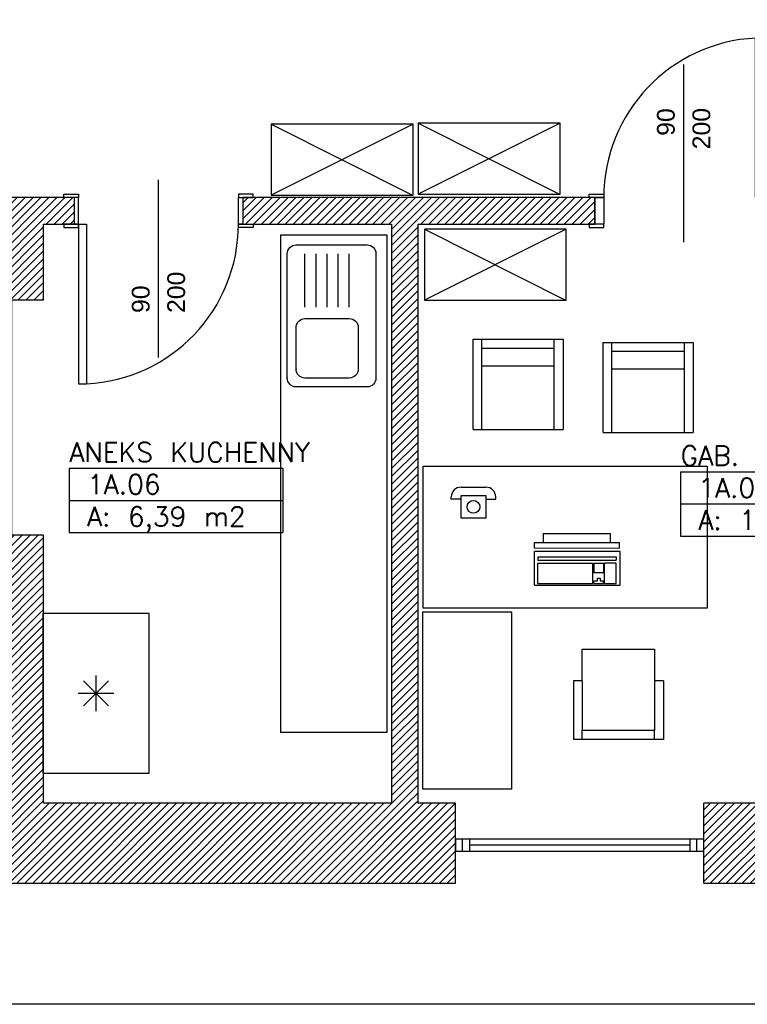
# Model space of a CAD drawing. Header units: inches. Extents: x 18487 to 24863, y 1480 to 5771.
# Tile 4 of 51: x 20394 to 20804, y 2125 to 2680. Entities that reach past the tile are written whole.
import ezdxf
from ezdxf.enums import TextEntityAlignment as Align

# ---------------------------------------------------------------- set-up
doc = ezdxf.new("R2010")
doc.units = ezdxf.units.IN
doc.header["$MEASUREMENT"] = 0
for name, color, linetype in [('_T elektryczne', 7, 'Continuous'), ('_T meble', 7, 'Continuous'), ('_T sciany', 7, 'Continuous'), ('AA_PRZ_SCIANY_030', 7, 'Continuous'), ('ArchiCAD', 7, 'Continuous'), ('Window-Door Markers', 7, 'Continuous')]:
    doc.layers.add(name, color=color, linetype=linetype)
doc.styles.add('GENERATED_STYLE_16', font='txt')
doc.styles.add('GENERATED_STYLE_17', font='arial.ttf')
doc.styles.add('GENERATED_STYLE_20', font='txt')
doc.styles.get("Standard").update_dxf_attribs({"font": 'txt', "bigfont": 'BIGFONT.SHX'})
doc.dimstyles.new('Dimstyle_7', dxfattribs={"dimtxt": 15, "dimasz": 9.5, "dimexe": 0.18, "dimexo": 0.5, "dimgap": 0.09, "dimtad": 1, "dimdec": 0, "dimzin": 0, "dimdsep": 46, "dimtxsty": 'GENERATED_STYLE_20', "dimblk": 'ARROWHEAD_11', "dimblk1": 'ARROWHEAD_11', "dimblk2": 'ARROWHEAD_11', "dimcen": 0.09, "dimclrd": 220, "dimclre": 220, "dimclrt": 220, "dimadec": 1, "dimazin": 0, "dimtfac": 1, "dimtdec": 4, "dimtmove": 0, "dimatfit": 3, "dimfxl": 0, "dimtolj": 1, "dimtzin": 0, "dimarcsym": 0})
pattern_1 = [(45, (0, 0), (-2.24506403, 2.24506403), [])]

# ---------------------------------------------------------------- blocks, each defined once
blk = doc.blocks.new('GAB. Z-CY NADLESNICZEGO_1A.05_132', base_point=(20855.48, 2416.27))
at = {"layer": '_T sciany', "color": 160, "linetype": 'Continuous'}
for p, q in [((20765.93, 2425.33), (20765.93, 2389.09)), ((20765.93, 2425.33), (20945.03, 2425.33)), ((20945.03, 2425.33), (20945.03, 2389.09)), ((20765.93, 2407.21), (20945.03, 2407.21)), ((20765.93, 2389.09), (20945.03, 2389.09))]:
    blk.add_line(p, q, dxfattribs=at)
at = {"color": 0}
for tag in ['floor_f', 'ROOM_PERIM', 'ROOM_WALLS_SURF', 'ROOM_DOORS_SURF', 'ROOM_WINDS_SURF', 'ROOM_BASELEV', 'ROOM_HEIGHT', 'ROOM_NET_AREA', 'ROOM_REDUCED_AREA', 'ROOM_CALC_AREA', 'ROOM_VOLUME']:
    blk.add_attdef(tag, text='', height=200, dxfattribs=at).set_placement((20855.48, 2359.12), align=Align.BOTTOM_LEFT)
at = {"layer": '_T sciany', "color": 160}
for tag, p in [('ROOM_NAME', (20765.93, 2439.88)), ('ROOM_NUMBER', (20775.93, 2421.77)), ('ROOM_AREA', (20775.93, 2403.65))]:
    blk.add_attdef(tag, text='', height=11, dxfattribs=at).set_placement(p, align=Align.TOP_LEFT)
blk = doc.blocks.new('ANEKS KUCHENNY_1A.06_179', base_point=(20481.7, 2418.22))
at = {"layer": '_T sciany', "color": 160, "linetype": 'Continuous'}
for p, q in [((20421.5, 2427.28), (20421.5, 2391.05)), ((20421.5, 2427.28), (20541.9, 2427.28)), ((20541.9, 2427.28), (20541.9, 2391.05)), ((20421.5, 2409.17), (20541.9, 2409.17)), ((20421.5, 2391.05), (20541.9, 2391.05))]:
    blk.add_line(p, q, dxfattribs=at)
at = {"color": 0}
for tag in ['floor_f', 'ROOM_PERIM', 'ROOM_WALLS_SURF', 'ROOM_DOORS_SURF', 'ROOM_WINDS_SURF', 'ROOM_BASELEV', 'ROOM_HEIGHT', 'ROOM_NET_AREA', 'ROOM_REDUCED_AREA', 'ROOM_CALC_AREA', 'ROOM_VOLUME']:
    blk.add_attdef(tag, text='', height=200, dxfattribs=at).set_placement((20481.7, 2361.08), align=Align.BOTTOM_LEFT)
at = {"layer": '_T sciany', "color": 160}
for tag, p in [('ROOM_NAME', (20421.5, 2441.84)), ('ROOM_NUMBER', (20431.5, 2423.72)), ('ROOM_AREA', (20431.5, 2405.61))]:
    blk.add_attdef(tag, text='', height=11, dxfattribs=at).set_placement(p, align=Align.TOP_LEFT)
blk = doc.blocks.new('W BottomHung 65_10')
at = {"color": 0, "linetype": 'ByBlock'}
for p, q in [((66.15, 0), (-66.15, 0)), ((-66.15, 0), (-66.15, -6.8)), ((-62.15, 0), (-62.15, -6.8)), ((-58.15, -6.8), (-58.15, 0)), ((58.15, -6.8), (58.15, 0)), ((62.15, 0), (62.15, -6.8)), ((66.15, -6.8), (66.15, 0)), ((-58.15, -3.4), (58.15, -3.4)), ((-66.15, -6.8), (66.15, -6.8))]:
    blk.add_line(p, q, dxfattribs=at)
blk = doc.blocks.new('W BottomHung 65_11')
at = {"color": 0, "linetype": 'ByBlock'}
for p, q in [((66.15, 0), (-66.15, 0)), ((-66.15, 0), (-66.15, -6.8)), ((-62.15, 0), (-62.15, -6.8)), ((-58.15, -6.8), (-58.15, 0)), ((58.15, -6.8), (58.15, 0)), ((62.15, 0), (62.15, -6.8)), ((66.15, -6.8), (66.15, 0)), ((-58.15, -3.4), (58.15, -3.4)), ((-66.15, -6.8), (66.15, -6.8))]:
    blk.add_line(p, q, dxfattribs=at)
blk = doc.blocks.new('WALL_2', base_point=(20385.09, 2724.57))
at = {"layer": '_T sciany'}
h = blk.add_hatch(dxfattribs=at)
h.set_pattern_fill('ANSI31', color=5, style=0, pattern_type=2)
h.set_pattern_definition(pattern_1)
h.paths.add_polyline_path([(20363.09, 2712.07), (20407.09, 2712.07), (20407.09, 2724.57), (20363.09, 2724.57)], flags=0)
h = blk.add_hatch(dxfattribs=at)
h.set_pattern_fill('ANSI31', color=5, style=0, pattern_type=2)
h.set_pattern_definition(pattern_1)
h.paths.add_polyline_path([(20363.09, 2521.91), (20407.09, 2521.91), (20407.09, 2579.77), (20363.09, 2579.77)], flags=0)
h = blk.add_hatch(dxfattribs=at)
h.set_pattern_fill('ANSI31', color=5, style=0, pattern_type=2)
h.set_pattern_definition(pattern_1)
h.paths.add_polyline_path([(20363.09, 2193.57), (20407.09, 2238.57), (20407.09, 2389.62), (20363.09, 2389.62)], flags=0)
at = {"layer": '_T sciany', "color": 5, "linetype": 'Continuous'}
for p, q in [((20363.09, 2724.57), (20363.09, 2712.07)), ((20407.09, 2712.07), (20363.09, 2712.07)), ((20407.09, 2579.77), (20363.09, 2579.77)), ((20363.09, 2579.77), (20363.09, 2521.91)), ((20407.09, 2521.91), (20407.09, 2564.77)), ((20407.09, 2521.91), (20363.09, 2521.91)), ((20407.09, 2389.62), (20363.09, 2389.62)), ((20363.09, 2389.62), (20363.09, 2193.57)), ((20407.09, 2238.57), (20407.09, 2389.62))]:
    blk.add_line(p, q, dxfattribs=at)
at = {"layer": '_T sciany', "color": 140, "linetype": 'Continuous', "xscale": -1, "rotation": 90.00000000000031}
blk.add_blockref('W BottomHung 65_10', (20381.09, 2645.92), dxfattribs=at)
at = {"layer": '_T sciany', "color": 140, "linetype": 'Continuous', "rotation": 270.0000000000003}
blk.add_blockref('W BottomHung 65_11', (20389.09, 2455.77), dxfattribs=at)
blk = doc.blocks.new('WALL_607', base_point=(20610.61, 2216.07))
at = {"layer": '_T sciany'}
h = blk.add_hatch(dxfattribs=at)
h.set_pattern_fill('ANSI31', color=5, style=0, pattern_type=2)
h.set_pattern_definition(pattern_1)
h.paths.add_polyline_path([(20618.11, 2238.57), (20618.11, 2564.77), (20603.11, 2564.77), (20603.11, 2238.57)], flags=0)
at = {"layer": '_T sciany', "color": 5, "linetype": 'Continuous'}
for p, q in [((20603.11, 2564.77), (20603.11, 2238.57)), ((20618.11, 2238.57), (20618.11, 2564.77))]:
    blk.add_line(p, q, dxfattribs=at)
blk = doc.blocks.new('W BottomHung 65_212')
at = {"color": 0, "linetype": 'ByBlock'}
for p, q in [((70, 0), (-70, 0)), ((-70, 0), (-70, -6.8)), ((-66, 0), (-66, -6.8)), ((-62, -6.8), (-62, 0)), ((62, -6.8), (62, 0)), ((66, 0), (66, -6.8)), ((70, -6.8), (70, 0)), ((-62, -3.4), (62, -3.4)), ((-70, -6.8), (70, -6.8))]:
    blk.add_line(p, q, dxfattribs=at)
blk = doc.blocks.new('WALL_610', base_point=(21166.3, 2216.07))
at = {"layer": '_T sciany'}
h = blk.add_hatch(dxfattribs=at)
h.set_pattern_fill('ANSI31', color=5, style=0, pattern_type=2)
h.set_pattern_definition(pattern_1)
h.paths.add_polyline_path([(20407.09, 2238.57), (20363.09, 2193.57), (20639.1, 2193.57), (20639.1, 2238.57)], flags=0)
h = blk.add_hatch(dxfattribs=at)
h.set_pattern_fill('ANSI31', color=5, style=0, pattern_type=2)
h.set_pattern_definition(pattern_1)
h.paths.add_polyline_path([(20779.1, 2238.57), (20779.1, 2193.57), (20948.24, 2193.57), (20948.24, 2238.57)], flags=0)
at = {"layer": '_T sciany', "color": 5, "linetype": 'Continuous'}
for p, q in [((20603.11, 2238.57), (20407.09, 2238.57)), ((20639.1, 2238.57), (20618.11, 2238.57)), ((20639.1, 2193.57), (20639.1, 2238.57)), ((20779.1, 2193.57), (20779.1, 2238.57)), ((20948.24, 2238.57), (20779.1, 2238.57)), ((20363.09, 2193.57), (20639.1, 2193.57)), ((20779.1, 2193.57), (20948.24, 2193.57))]:
    blk.add_line(p, q, dxfattribs=at)
at = {"layer": '_T sciany', "color": 140, "linetype": 'Continuous', "rotation": 180}
blk.add_blockref('W BottomHung 65_212', (20709.1, 2211.57), dxfattribs=at)
blk = doc.blocks.new('D1 -Tr 65_394')
at = {"color": 140, "linetype": 'Continuous'}
for p, q in [((45, 90), (40.555, 90)), ((40.555, 0), (40.555, 90)), ((45, 0), (45, 90)), ((-53.255, 0), (-53.255, 1.905)), ((-53.255, 1.905), (-45, 1.905)), ((-53.255, 0), (-53.255, 1.905)), ((-53.255, 1.905), (-45, 1.905)), ((-45, 0), (-53.255, 0)), ((-45, 0), (-53.255, 0)), ((-47.54, 0), (-45, 0)), ((-47.54, -15), (-47.54, 0)), ((-47.54, 0), (-45, 0)), ((-47.54, -15), (-47.54, 0)), ((-45, 1.905), (-45, 0)), ((-45, 1.905), (-45, 0)), ((-45, 0), (-45, -15)), ((-45, 0), (-45, -15)), ((45, 0), (40.555, 0)), ((53.255, 1.905), (45, 1.905)), ((45, 1.905), (45, 0)), ((53.255, 1.905), (45, 1.905)), ((45, 1.905), (45, 0)), ((47.54, 0), (45, 0)), ((45, 0), (45, -15)), ((45, 0), (53.255, 0)), ((47.54, 0), (45, 0)), ((45, 0), (45, -15)), ((45, 0), (53.255, 0)), ((47.54, -15), (47.54, 0)), ((47.54, -15), (47.54, 0)), ((53.255, 0), (53.255, 1.905)), ((53.255, 0), (53.255, 1.905)), ((-45, -15), (-53.255, -15)), ((-53.255, -15), (-53.255, -16.905)), ((-45, -15), (-53.255, -15)), ((-53.255, -15), (-53.255, -16.905)), ((-45, -15), (-47.54, -15)), ((-45, -15), (-47.54, -15)), ((-45, -16.905), (-45, -15)), ((-45, -16.905), (-45, -15)), ((45, -15), (47.54, -15)), ((45, -15), (53.255, -15)), ((45, -16.905), (45, -15)), ((45, -15), (47.54, -15)), ((45, -15), (53.255, -15)), ((45, -16.905), (45, -15)), ((53.255, -15), (53.255, -16.905)), ((53.255, -15), (53.255, -16.905)), ((-53.255, -16.905), (-45, -16.905)), ((-53.255, -16.905), (-45, -16.905)), ((53.255, -16.905), (45, -16.905)), ((53.255, -16.905), (45, -16.905))]:
    blk.add_line(p, q, dxfattribs=at)
blk.add_arc((45, 0), 90, 92.82748, 180, dxfattribs=at)
blk = doc.blocks.new('Window-Door Marker - 70_4108')
at = {"layer": 'ArchiCAD', "color": 140, "linetype": 'Continuous'}
blk.add_line((0, -90), (0, 10), dxfattribs=at)
blk = doc.blocks.new('D1 -Tr 65_395')
at = {"color": 140, "linetype": 'Continuous'}
for p, q in [((45, 90), (40.555, 90)), ((40.555, 0), (40.555, 90)), ((45, 0), (45, 90)), ((-53.255, 0), (-53.255, 1.905)), ((-53.255, 1.905), (-45, 1.905)), ((-53.255, 0), (-53.255, 1.905)), ((-53.255, 1.905), (-45, 1.905)), ((-45, 0), (-53.255, 0)), ((-45, 0), (-53.255, 0)), ((-50, 0), (-45, 0)), ((-50, -15), (-50, 0)), ((-50, 0), (-45, 0)), ((-50, -15), (-50, 0)), ((-45, 1.905), (-45, 0)), ((-45, 1.905), (-45, 0)), ((-45, 0), (-45, -15)), ((-45, 0), (-45, -15)), ((45, 0), (40.555, 0)), ((53.255, 1.905), (45, 1.905)), ((45, 1.905), (45, 0)), ((53.255, 1.905), (45, 1.905)), ((45, 1.905), (45, 0)), ((50, 0), (45, 0)), ((45, 0), (45, -15)), ((45, 0), (53.255, 0)), ((50, 0), (45, 0)), ((45, 0), (45, -15)), ((45, 0), (53.255, 0)), ((50, -15), (50, 0)), ((50, -15), (50, 0)), ((53.255, 0), (53.255, 1.905)), ((53.255, 0), (53.255, 1.905)), ((-45, -15), (-53.255, -15)), ((-53.255, -15), (-53.255, -16.905)), ((-45, -15), (-53.255, -15)), ((-53.255, -15), (-53.255, -16.905)), ((-45, -15), (-50, -15)), ((-45, -15), (-50, -15)), ((-45, -16.905), (-45, -15)), ((-45, -16.905), (-45, -15)), ((45, -15), (50, -15)), ((45, -15), (53.255, -15)), ((45, -16.905), (45, -15)), ((45, -15), (50, -15)), ((45, -15), (53.255, -15)), ((45, -16.905), (45, -15)), ((53.255, -15), (53.255, -16.905)), ((53.255, -15), (53.255, -16.905)), ((-53.255, -16.905), (-45, -16.905)), ((-53.255, -16.905), (-45, -16.905)), ((53.255, -16.905), (45, -16.905)), ((53.255, -16.905), (45, -16.905))]:
    blk.add_line(p, q, dxfattribs=at)
blk.add_arc((45, 0), 90, 92.82748, 180, dxfattribs=at)
blk = doc.blocks.new('Window-Door Marker - 70_4115')
at = {"layer": 'ArchiCAD', "color": 140, "linetype": 'Continuous'}
blk.add_line((0, 75), (0, -25), dxfattribs=at)
blk = doc.blocks.new('WALL_630', base_point=(20385.09, 2572.27))
at = {"layer": '_T sciany'}
h = blk.add_hatch(dxfattribs=at)
h.set_pattern_fill('ANSI31', color=5, style=0, pattern_type=2)
h.set_pattern_definition(pattern_1)
h.paths.add_polyline_path([(20424.26, 2564.77), (20424.26, 2579.77), (20407.09, 2579.77), (20407.09, 2564.77)], flags=0)
h = blk.add_hatch(dxfattribs=at)
h.set_pattern_fill('ANSI31', color=5, style=0, pattern_type=2)
h.set_pattern_definition(pattern_1)
h.paths.add_polyline_path([(20717.69, 2564.77), (20717.69, 2579.77), (20519.34, 2579.77), (20519.34, 2564.77)], flags=0)
at = {"layer": '_T sciany', "color": 5, "linetype": 'Continuous'}
for p, q in [((20424.26, 2579.77), (20407.09, 2579.77)), ((20424.26, 2579.77), (20424.26, 2564.77)), ((20519.34, 2579.77), (20519.34, 2564.77)), ((20717.69, 2579.77), (20519.34, 2579.77)), ((20717.69, 2579.77), (20717.69, 2564.77)), ((20407.09, 2564.77), (20424.26, 2564.77)), ((20519.34, 2564.77), (20603.11, 2564.77)), ((20618.11, 2564.77), (20717.69, 2564.77))]:
    blk.add_line(p, q, dxfattribs=at)
at = {"layer": '_T sciany'}
blk.add_blockref('D1 -Tr 65_395', (20767.69, 2579.77), dxfattribs=at)
at = {"layer": '_T sciany', "rotation": 179.9999999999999}
blk.add_blockref('D1 -Tr 65_394', (20471.8, 2564.77), dxfattribs=at)
at = {"layer": 'Window-Door Markers'}
ref = blk.add_blockref('Window-Door Marker - 70_4115', (20767.69, 2579.77), dxfattribs=at)
ref.add_attrib('AC_WIDO_A_SIZE', '90', dxfattribs={"color": 255, "height": 10, "rotation": 90, "style": 'GENERATED_STYLE_17'}).set_placement((20765.65, 2614.59), align=Align.BOTTOM_LEFT)
ref.add_attrib('AC_WIDO_B_SIZE', '200', dxfattribs={"color": 255, "height": 10, "rotation": 90, "style": 'GENERATED_STYLE_17'}).set_placement((20785.65, 2607), align=Align.BOTTOM_LEFT)
ref = blk.add_blockref('Window-Door Marker - 70_4108', (20471.8, 2579.77), dxfattribs=at)
ref.add_attrib('AC_WIDO_A_SIZE', '90', dxfattribs={"color": 255, "height": 10, "rotation": 90, "style": 'GENERATED_STYLE_17'}).set_placement((20469.76, 2514.77), align=Align.BOTTOM_LEFT)
ref.add_attrib('AC_WIDO_B_SIZE', '200', dxfattribs={"color": 255, "height": 10, "rotation": 90, "style": 'GENERATED_STYLE_17'}).set_placement((20489.76, 2514.77), align=Align.BOTTOM_LEFT)
blk = doc.blocks.new('PLN_Szafa lekarska Cl')
at = {"layer": '_T meble', "color": 0, "linetype": 'ByBlock'}
for p, q in [((0, 0), (51, 0)), ((0, -55), (0, 0)), ((0, 0), (51, -55)), ((51, 0), (0.29, -55)), ((51, 0), (51, -55)), ((51, -55), (0, -55))]:
    blk.add_line(p, q, dxfattribs=at)
blk = doc.blocks.new('Fridge 65_3921')
at = {"layer": '_T meble', "color": 0, "linetype": 'Continuous'}
for p, q in [((90, 60), (0, 60)), ((0, 60), (0, 0)), ((90, 0), (90, 60)), ((45, 20), (45, 40)), ((37.9289, 22.9289), (52.0711, 37.0711)), ((37.9289, 37.0711), (52.0711, 22.9289)), ((35, 30), (55, 30)), ((0, 0), (90, 0))]:
    blk.add_line(p, q, dxfattribs=at)
blk = doc.blocks.new('Table 120x80 65_3939')
at = {"layer": '_T meble', "color": 0, "linetype": 'Continuous'}
for p, q in [((-140, -60), (-140, 0)), ((-140, 0), (140, 0)), ((140, 0), (140, -60)), ((140, -60), (-140, -60))]:
    blk.add_line(p, q, dxfattribs=at)
blk = doc.blocks.new('Sink 1Bowl-DrainB 65_3950')
at = {"layer": '_T meble', "color": 0, "linetype": 'Continuous'}
for p, q in [((75, 50), (5, 50)), ((0, 45), (0, 5)), ((80, 5), (80, 45)), ((33.5, 40), (10, 40)), ((5, 35), (5, 10)), ((38.5, 10), (38.5, 35)), ((45, 35), (75, 35)), ((45, 28.75), (75, 28.75)), ((45, 22.5), (75, 22.5)), ((45, 16.25), (75, 16.25)), ((45, 10), (75, 10)), ((5, 0), (75, 0)), ((10, 5), (33.5, 5))]:
    blk.add_line(p, q, dxfattribs=at)
for centre, start, end in [((5, 45), 90, 180), ((75, 45), 0, 90), ((10, 35), 90, 180), ((33.5, 35), 0, 90), ((10, 10), 180, 270), ((33.5, 10), 270, 0), ((5, 5), 180, 270), ((75, 5), 270, 0)]:
    blk.add_arc(centre, 5, start, end, dxfattribs=at)
for p in [(5, 0), (10, 5)]:
    blk.add_point(p, dxfattribs=at)
blk = doc.blocks.new('PLR_$@ telefon')
at = {"layer": '_T elektryczne', "color": 0, "linetype": 'ByBlock'}
for p, q in [((0, 17.5), (14, 17.5)), ((-5.5, 10.73), (-5.5, 12)), ((0, 12.8), (14, 12.8)), ((0, 0), (0, 12.8)), ((14, 12.8), (14, 0)), ((19.5, 10.73), (19.5, 12)), ((0, 10.73), (-5.5, 10.73)), ((14, 10.73), (19.5, 10.73)), ((14, 0), (0, 0))]:
    blk.add_line(p, q, dxfattribs=at)
blk.add_circle((7, 6.4), 3.59, dxfattribs=at)
for centre, start, end in [((0, 12), 90, 180), ((14, 12), 0, 90)]:
    blk.add_arc(centre, 5.5, start, end, dxfattribs=at)
blk = doc.blocks.new('PLN_Monitor 19_')
at = {"layer": '_T elektryczne', "color": 0, "linetype": 'ByBlock'}
for p, q in [((-19.05, 17.78), (-19.05, 48.26)), ((-19.05, 48.26), (19.05, 48.26)), ((19.05, 48.26), (19.05, 17.78)), ((-24.13, 0), (-24.13, 17.78)), ((-24.13, 17.78), (24.13, 17.78)), ((24.13, 17.78), (24.13, 0)), ((24.13, 0), (-24.13, 0))]:
    blk.add_line(p, q, dxfattribs=at)
blk = doc.blocks.new('PSR_Keyboard')
at = {"layer": '_T elektryczne', "color": 0, "linetype": 'Continuous'}
for p, q in [((0, 0), (0, 19.05)), ((48.26, 19.05), (0, 19.05)), ((48.26, 0), (48.26, 19.05)), ((2, 16.03), (2, 14.16)), ((2, 16.03), (46, 16.03)), ((2, 14.16), (46, 14.16)), ((2, 1), (2, 12.47)), ((2, 12.47), (33, 12.47)), ((33, 1), (33, 12.47)), ((33.5, 12.47), (39, 12.47)), ((33.5, 12.47), (33.5, 7)), ((39, 12.47), (39, 7)), ((46, 12.47), (39.5, 12.47)), ((39.5, 1), (39.5, 12.47)), ((46, 16.03), (46, 14.16)), ((46, 1), (46, 12.47)), ((39, 7), (33.5, 7)), ((0, 0), (48.26, 0)), ((2, 1), (33, 1)), ((33.5, 1), (33.5, 2.5)), ((33.5, 2.5), (35.5, 2.5)), ((33.5, 1), (39, 1)), ((35.5, 2.5), (35.5, 4)), ((35.5, 4), (37, 4)), ((37, 4), (37, 2.5)), ((37, 2.5), (39, 2.5)), ((39, 1), (39, 2.5)), ((39.5, 1), (46, 1))]:
    blk.add_line(p, q, dxfattribs=at)
blk = doc.blocks.new('PSR_Dn@stolik op narz35x65')
at = {"layer": '_T meble', "color": 0, "linetype": 'Continuous'}
for p, q in [((-17.77, 17.27), (47.23, 17.27)), ((-17.77, -17.73), (-17.77, 17.27)), ((47.23, 17.27), (47.23, -17.73)), ((47.23, -17.73), (-17.77, -17.73))]:
    blk.add_line(p, q, dxfattribs=at)
blk = doc.blocks.new('Table 120x80 65_3969')
at = {"layer": '_T meble', "color": 0, "linetype": 'Continuous'}
for p, q in [((-50, -50), (-50, 0)), ((-50, 0), (50, 0)), ((50, 0), (50, -50)), ((50, -50), (-50, -50))]:
    blk.add_line(p, q, dxfattribs=at)
blk = doc.blocks.new('Office Chair 2 65_3931')
at = {"layer": '_T meble', "color": 0, "linetype": 'Continuous'}
for p, q in [((20.4, 25.4), (-20.4, 25.4)), ((-20.4, 25.4), (-20.4, 7.6)), ((20.4, 7.6), (20.4, 25.4)), ((-25.4, 7.6), (-25.4, -25.4)), ((-25.4, 7.6), (-20.4, 7.6)), ((-20.4, 7.6), (-20.4, -20.4)), ((20.4, 7.6), (20.4, -20.4)), ((20.4, 7.6), (25.4, 7.6)), ((25.4, 7.6), (25.4, -25.4)), ((-20.4, -20.4), (20.4, -20.4)), ((-20.4, -25.4), (-20.4, -20.4)), ((20.4, -25.4), (20.4, -20.4)), ((-25.4, -25.4), (-20.4, -25.4)), ((-20.4, -25.4), (20.4, -25.4)), ((20.4, -25.4), (25.4, -25.4))]:
    blk.add_line(p, q, dxfattribs=at)
blk = doc.blocks.new('Chair Arm 65_3883')
at = {"layer": '_T meble', "color": 0, "linetype": 'Continuous'}
for p, q in [((0, 50.8), (50.8, 50.8)), ((0, 50.8), (0, 0)), ((5, 50.8), (5, 0)), ((45.8, 50.8), (45.8, 0)), ((50.8, 0), (50.8, 50.8)), ((5, 15), (45.8, 15)), ((0, 0), (50.8, 0)), ((5, 5), (45.8, 5))]:
    blk.add_line(p, q, dxfattribs=at)
blk = doc.blocks.new('*D421')
at = {"layer": 'ArchiCAD', "color": 220, "linetype": 'Continuous'}
for p, q in [((19973.81, 2238.57), (19966.94, 2238.57)), ((19976.31, 2196.07), (19976.31, 2236.07)), ((19985.69, 2238.57), (19978.81, 2238.57)), ((19973.81, 2193.57), (19966.94, 2193.57)), ((19985.69, 2193.57), (19978.81, 2193.57)), ((19976.31, 2188.57), (19976.31, 2191.07))]:
    blk.add_line(p, q, dxfattribs=at)
at = {"layer": 'ArchiCAD', "color": 220, "linetype": 'Continuous', "const_width": 2.5}
for points in [[(19975.06, 2238.57, 1), (19977.56, 2238.57, 1)], [(19975.06, 2193.57, 1), (19977.56, 2193.57, 1)]]:
    blk.add_lwpolyline(points, format="xyb", close=True, dxfattribs=at)
at = {"layer": 'ArchiCAD', "color": 220, "linetype": 'Continuous'}
for centre in [(19976.31, 2238.57), (19976.31, 2193.57)]:
    blk.add_circle(centre, 2.5, dxfattribs=at)
at = {"layer": 'ArchiCAD', "color": 220, "insert": (19958.31, 2204.69), "char_height": 15, "attachment_point": 1, "rotation": 90}
blk.add_mtext('\\A1;{\\fArial Europa Srodkowa|b0|i0|c0|p34;\\C220;45}', dxfattribs=at)
blk = doc.blocks.new('ARROWHEAD_11')
at = {"color": 0, "linetype": 'Continuous'}
blk.add_line((0, 0), (-1, 0), dxfattribs=at)
at = {"color": 0, "linetype": 'Continuous', "const_width": 0.25}
blk.add_lwpolyline([(-0.125, 0, 1), (0.125, 0, 1)], format="xyb", close=True, dxfattribs=at)
blk = doc.blocks.new('*D422')
at = {"layer": 'ArchiCAD', "color": 220, "linetype": 'Continuous'}
for p, q in [((19973.81, 2564.77), (19966.94, 2564.77)), ((19985.69, 2564.77), (19978.81, 2564.77)), ((19976.31, 2241.07), (19976.31, 2562.27)), ((19973.81, 2238.57), (19966.94, 2238.57)), ((19985.69, 2238.57), (19978.81, 2238.57))]:
    blk.add_line(p, q, dxfattribs=at)
at = {"layer": 'ArchiCAD', "color": 220, "linetype": 'Continuous', "const_width": 2.5}
for points in [[(19975.06, 2564.77, 1), (19977.56, 2564.77, 1)], [(19975.06, 2238.57, 1), (19977.56, 2238.57, 1)]]:
    blk.add_lwpolyline(points, format="xyb", close=True, dxfattribs=at)
at = {"layer": 'ArchiCAD', "color": 220, "linetype": 'Continuous'}
for centre in [(19976.31, 2564.77), (19976.31, 2238.57)]:
    blk.add_circle(centre, 2.5, dxfattribs=at)
at = {"layer": 'ArchiCAD', "color": 220, "char_height": 15, "attachment_point": 1, "rotation": 90}
for s, insert in [('\\A1;{\\fArial Europa Srodkowa|b0|i0|c0|p34;\\C220;15}', (19958.31, 2539.5)), ('\\A1;{\\fArial Europa Srodkowa|b0|i0|c0|p34;\\C220;326}', (19958.31, 2373.21))]:
    blk.add_mtext(s, dxfattribs=dict(at, insert=insert))
blk = doc.blocks.new('*D423')
at = {"layer": 'ArchiCAD', "color": 220, "linetype": 'Continuous'}
for p, q in [((19973.81, 2579.77), (19966.94, 2579.77)), ((19985.69, 2579.77), (19978.81, 2579.77)), ((19976.31, 2567.27), (19976.31, 2577.27)), ((19973.81, 2564.77), (19966.94, 2564.77)), ((19985.69, 2564.77), (19978.81, 2564.77))]:
    blk.add_line(p, q, dxfattribs=at)
at = {"layer": 'ArchiCAD', "color": 220, "linetype": 'Continuous', "const_width": 2.5}
for points in [[(19975.06, 2579.77, 1), (19977.56, 2579.77, 1)], [(19975.06, 2564.77, 1), (19977.56, 2564.77, 1)]]:
    blk.add_lwpolyline(points, format="xyb", close=True, dxfattribs=at)
at = {"layer": 'ArchiCAD', "color": 220, "linetype": 'Continuous'}
for centre in [(19976.31, 2579.77), (19976.31, 2564.77)]:
    blk.add_circle(centre, 2.5, dxfattribs=at)
blk = doc.blocks.new('*D424')
at = {"layer": 'ArchiCAD', "color": 220, "linetype": 'Continuous'}
for p, q in [((19973.81, 2712.07), (19966.94, 2712.07)), ((19976.31, 2582.27), (19976.31, 2709.57)), ((19985.69, 2712.07), (19978.81, 2712.07)), ((19973.81, 2579.77), (19966.94, 2579.77)), ((19985.69, 2579.77), (19978.81, 2579.77))]:
    blk.add_line(p, q, dxfattribs=at)
at = {"layer": 'ArchiCAD', "color": 220, "linetype": 'Continuous', "const_width": 2.5}
for points in [[(19975.06, 2712.07, 1), (19977.56, 2712.07, 1)], [(19975.06, 2579.77, 1), (19977.56, 2579.77, 1)]]:
    blk.add_lwpolyline(points, format="xyb", close=True, dxfattribs=at)
at = {"layer": 'ArchiCAD', "color": 220, "linetype": 'Continuous'}
for centre in [(19976.31, 2712.07), (19976.31, 2579.77)]:
    blk.add_circle(centre, 2.5, dxfattribs=at)
at = {"layer": 'ArchiCAD', "color": 220, "char_height": 15, "attachment_point": 1, "rotation": 90}
for s, insert in [('\\A1;{\\fArial Europa Srodkowa|b0|i0|c0|p34;\\C220;25}', (19958.31, 2686.8)), ('\\A1;{\\fArial Europa Srodkowa|b0|i0|c0|p34;\\C220;132}', (19958.31, 2617.46))]:
    blk.add_mtext(s, dxfattribs=dict(at, insert=insert))
blk = doc.blocks.new('*D425')
at = {"layer": 'ArchiCAD', "color": 220, "linetype": 'Continuous'}
for p, q in [((19973.81, 2737.07), (19966.94, 2737.07)), ((19985.69, 2737.07), (19978.81, 2737.07)), ((19976.31, 2714.57), (19976.31, 2734.57)), ((19973.81, 2712.07), (19966.94, 2712.07)), ((19985.69, 2712.07), (19978.81, 2712.07))]:
    blk.add_line(p, q, dxfattribs=at)
at = {"layer": 'ArchiCAD', "color": 220, "linetype": 'Continuous', "const_width": 2.5}
for points in [[(19975.06, 2737.07, 1), (19977.56, 2737.07, 1)], [(19975.06, 2712.07, 1), (19977.56, 2712.07, 1)]]:
    blk.add_lwpolyline(points, format="xyb", close=True, dxfattribs=at)
at = {"layer": 'ArchiCAD', "color": 220, "linetype": 'Continuous'}
for centre in [(19976.31, 2737.07), (19976.31, 2712.07)]:
    blk.add_circle(centre, 2.5, dxfattribs=at)
blk = doc.blocks.new('*D426')
at = {"layer": 'ArchiCAD', "color": 220, "linetype": 'Continuous'}
for p, q in [((19973.81, 2926.76), (19966.94, 2926.76)), ((19976.31, 2739.57), (19976.31, 2924.26)), ((19985.69, 2926.76), (19978.81, 2926.76)), ((19973.81, 2737.07), (19966.94, 2737.07)), ((19985.69, 2737.07), (19978.81, 2737.07))]:
    blk.add_line(p, q, dxfattribs=at)
at = {"layer": 'ArchiCAD', "color": 220, "linetype": 'Continuous', "const_width": 2.5}
for points in [[(19975.06, 2926.76, 1), (19977.56, 2926.76, 1)], [(19975.06, 2737.07, 1), (19977.56, 2737.07, 1)]]:
    blk.add_lwpolyline(points, format="xyb", close=True, dxfattribs=at)
at = {"layer": 'ArchiCAD', "color": 220, "linetype": 'Continuous'}
for centre in [(19976.31, 2926.76), (19976.31, 2737.07)]:
    blk.add_circle(centre, 2.5, dxfattribs=at)
at = {"layer": 'ArchiCAD', "color": 220, "char_height": 15, "attachment_point": 1, "rotation": 90}
for s, insert in [('\\A1;{\\fArial Europa Srodkowa|b0|i0|c0|p34;\\C220;25}', (19958.31, 2901.5)), ('\\A1;{\\fArial Europa Srodkowa|b0|i0|c0|p34;\\C220;190}', (19958.31, 2803.46))]:
    blk.add_mtext(s, dxfattribs=dict(at, insert=insert))
blk = doc.blocks.new('*D427')
at = {"layer": 'ArchiCAD', "color": 220, "linetype": 'Continuous'}
for p, q in [((19973.81, 2951.76), (19966.94, 2951.76)), ((19985.69, 2951.76), (19978.81, 2951.76)), ((19976.31, 2929.26), (19976.31, 2949.26)), ((19973.81, 2926.76), (19966.94, 2926.76)), ((19985.69, 2926.76), (19978.81, 2926.76))]:
    blk.add_line(p, q, dxfattribs=at)
at = {"layer": 'ArchiCAD', "color": 220, "linetype": 'Continuous', "const_width": 2.5}
for points in [[(19975.06, 2951.76, 1), (19977.56, 2951.76, 1)], [(19975.06, 2926.76, 1), (19977.56, 2926.76, 1)]]:
    blk.add_lwpolyline(points, format="xyb", close=True, dxfattribs=at)
at = {"layer": 'ArchiCAD', "color": 220, "linetype": 'Continuous'}
for centre in [(19976.31, 2951.76), (19976.31, 2926.76)]:
    blk.add_circle(centre, 2.5, dxfattribs=at)
blk = doc.blocks.new('*D428')
at = {"layer": 'ArchiCAD', "color": 220, "linetype": 'Continuous'}
for p, q in [((19973.81, 3416.07), (19966.94, 3416.07)), ((19976.31, 2954.26), (19976.31, 3413.57)), ((19985.69, 3416.07), (19978.81, 3416.07)), ((19973.81, 2951.76), (19966.94, 2951.76)), ((19985.69, 2951.76), (19978.81, 2951.76))]:
    blk.add_line(p, q, dxfattribs=at)
at = {"layer": 'ArchiCAD', "color": 220, "linetype": 'Continuous', "const_width": 2.5}
for points in [[(19975.06, 3416.07, 1), (19977.56, 3416.07, 1)], [(19975.06, 2951.76, 1), (19977.56, 2951.76, 1)]]:
    blk.add_lwpolyline(points, format="xyb", close=True, dxfattribs=at)
at = {"layer": 'ArchiCAD', "color": 220, "linetype": 'Continuous'}
for centre in [(19976.31, 3416.07), (19976.31, 2951.76)]:
    blk.add_circle(centre, 2.5, dxfattribs=at)
at = {"layer": 'ArchiCAD', "color": 220, "insert": (19958.31, 3166.84), "char_height": 15, "attachment_point": 1, "rotation": 90}
blk.add_mtext('\\A1;{\\fArial Europa Srodkowa|b0|i0|c0|p34;\\C220;464}', dxfattribs=at)
blk = doc.blocks.new('*D429')
at = {"layer": 'ArchiCAD', "color": 220, "linetype": 'Continuous'}
for p, q in [((19976.31, 3463.57), (19976.31, 3466.07)), ((19973.81, 3461.07), (19966.94, 3461.07)), ((19976.31, 3418.57), (19976.31, 3458.57)), ((19985.69, 3461.07), (19978.81, 3461.07)), ((19973.81, 3416.07), (19966.94, 3416.07)), ((19985.69, 3416.07), (19978.81, 3416.07))]:
    blk.add_line(p, q, dxfattribs=at)
at = {"layer": 'ArchiCAD', "color": 220, "linetype": 'Continuous', "const_width": 2.5}
for points in [[(19975.06, 3461.07, 1), (19977.56, 3461.07, 1)], [(19975.06, 3416.07, 1), (19977.56, 3416.07, 1)]]:
    blk.add_lwpolyline(points, format="xyb", close=True, dxfattribs=at)
at = {"layer": 'ArchiCAD', "color": 220, "linetype": 'Continuous'}
for centre in [(19976.31, 3461.07), (19976.31, 3416.07)]:
    blk.add_circle(centre, 2.5, dxfattribs=at)
at = {"layer": 'ArchiCAD', "color": 220, "insert": (19958.31, 3427.19), "char_height": 15, "attachment_point": 1, "rotation": 90}
blk.add_mtext('\\A1;{\\fArial Europa Srodkowa|b0|i0|c0|p34;\\C220;45}', dxfattribs=at)

msp = doc.modelspace()

# ---------------------------------------------------------------- linework, layer by layer
at = {"layer": 'AA_PRZ_SCIANY_030', "color": 150, "linetype": 'Continuous'}
msp.add_line((21436.96, 2125.29), (20174.55, 2125.29), dxfattribs=at)

# ---------------------------------------------------------------- block references
at = {"layer": '_T elektryczne', "color": 30, "linetype": 'Continuous', "rotation": 359.999}
msp.add_blockref('PLR_$@ telefon', (20642.27, 2399.16), dxfattribs=at)
at = {"layer": '_T elektryczne', "color": 30, "linetype": 'Continuous', "xscale": -0.9946125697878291, "yscale": 0.1657687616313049, "rotation": 359.8173717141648}
msp.add_blockref('PLN_Monitor 19_', (20707.49, 2382.35), dxfattribs=at)
at = {"layer": '_T elektryczne', "color": 30}
msp.add_blockref('PSR_Keyboard', (20683.58, 2361.41), dxfattribs=at)
at = {"layer": '_T meble', "color": 162, "linetype": 'Continuous', "xscale": -1.568627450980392, "yscale": 0.7272727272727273}
for p in [(20615.34, 2621.25), (20615.34, 2621.25), (20698.12, 2621.77), (20698.12, 2621.77), (20701.58, 2562)]:
    msp.add_blockref('PLN_Szafa lekarska Cl', p, dxfattribs=at)
at = {"layer": '_T meble', "color": 162, "xscale": -1}
for name, p, rotation in [('Table 120x80 65_3939', (20600.61, 2418.69), 270), ('Chair Arm 65_3883', (20649.01, 2499.96), 180.001), ('Chair Arm 65_3883', (20722.3, 2498.24), 180.001)]:
    msp.add_blockref(name, p, dxfattribs=dict(at, rotation=rotation))
at = {"layer": '_T meble', "color": 161, "xscale": -1, "rotation": 270}
msp.add_blockref('Sink 1Bowl-DrainB 65_3950', (20544.31, 2473.15), dxfattribs=at)
at = {"layer": '_T meble', "color": 162, "xscale": 2.461538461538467, "yscale": 2.285714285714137}
msp.add_blockref('PSR_Dn@stolik op narz35x65', (20664.63, 2389), dxfattribs=at)
at = {"layer": '_T meble', "color": 30, "rotation": 90}
msp.add_blockref('Fridge 65_3921', (20466.62, 2255.45), dxfattribs=at)
at = {"layer": '_T meble', "color": 162, "rotation": 270.0000000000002}
msp.add_blockref('Table 120x80 65_3969', (20670.67, 2296.42), dxfattribs=at)
at = {"layer": '_T meble', "color": 162, "xscale": -1}
msp.add_blockref('Office Chair 2 65_3931', (20730.93, 2299.97), dxfattribs=at)
at = {"layer": '_T sciany', "color": 5}
for name, p in [('WALL_2', (20385.09, 2724.57)), ('WALL_630', (20385.09, 2572.27)), ('WALL_607', (20610.61, 2216.07)), ('WALL_610', (21166.3, 2216.07))]:
    msp.add_blockref(name, p, dxfattribs=at)
at = {"layer": '_T sciany', "color": 254, "linetype": 'Continuous'}
ref = msp.add_blockref('ANEKS KUCHENNY_1A.06_179', (20481.7, 2418.22), dxfattribs=at)
ref.add_attrib('ROOM_NAME', 'ANEKS KUCHENNY', dxfattribs={"color": 160, "linetype": 'Continuous', "height": 11}).set_placement((20421.5, 2441.84), align=Align.TOP_LEFT)
ref.add_attrib('ROOM_NUMBER', '1A.06', dxfattribs={"color": 160, "linetype": 'Continuous', "height": 11}).set_placement((20431.5, 2423.72), align=Align.TOP_LEFT)
ref.add_attrib('ROOM_AREA', 'A: 6,39 m2', dxfattribs={"color": 160, "linetype": 'Continuous', "height": 11}).set_placement((20431.5, 2405.61), align=Align.TOP_LEFT)
ref = msp.add_blockref('GAB. Z-CY NADLESNICZEGO_1A.05_132', (20855.48, 2416.27), dxfattribs=at)
ref.add_attrib('ROOM_NAME', 'GAB. Z-CY NADLESNICZEGO', dxfattribs={"color": 160, "linetype": 'Continuous', "height": 11}).set_placement((20765.93, 2439.88), align=Align.TOP_LEFT)
ref.add_attrib('ROOM_NUMBER', '1A.05', dxfattribs={"color": 160, "linetype": 'Continuous', "height": 11}).set_placement((20775.93, 2421.77), align=Align.TOP_LEFT)
ref.add_attrib('ROOM_AREA', 'A: 17,87 m2', dxfattribs={"color": 160, "linetype": 'Continuous', "height": 11}).set_placement((20775.93, 2403.65), align=Align.TOP_LEFT)

# ---------------------------------------------------------------- dimensions: what is measured, and where the dimension line sits
at = {"layer": 'ArchiCAD', "color": 220, "linetype": 'Continuous'}
for p1, p2, picture, middle in [((20468.07, 3416.07), (20363.09, 3461.07), '*D429', (19965.81, 3432.88)), ((20407.09, 2951.76), (20468.07, 3416.07), '*D428', (19965.81, 3172.53)), ((21166.3, 2926.76), (20407.09, 2951.76), '*D427', (19965.81, 2907.19)), ((20795.98, 2737.07), (21166.3, 2926.76), '*D426', (19965.81, 2809.15)), ((20795.98, 2712.07), (20795.98, 2737.07), '*D425', (19965.81, 2692.49)), ((20775.7, 2579.77), (20795.98, 2712.07), '*D424', (19965.81, 2623.15)), ((20775.7, 2564.77), (20775.7, 2579.77), '*D423', (19965.81, 2545.2)), ((20775.7, 2238.57), (20775.7, 2564.77), '*D422', (19965.81, 2378.9)), ((20775.7, 2193.57), (20775.7, 2238.57), '*D421', (19965.81, 2210.38))]:
    dim = msp.add_linear_dim(base=(19976.31, 2238.57), p1=p1, p2=p2, angle=90, dimstyle='Dimstyle_7', dxfattribs=at)
    dim.commit()
    dim.dimension.update_dxf_attribs({"geometry": picture, "text_midpoint": middle})

doc.saveas('drawing.dxf')
